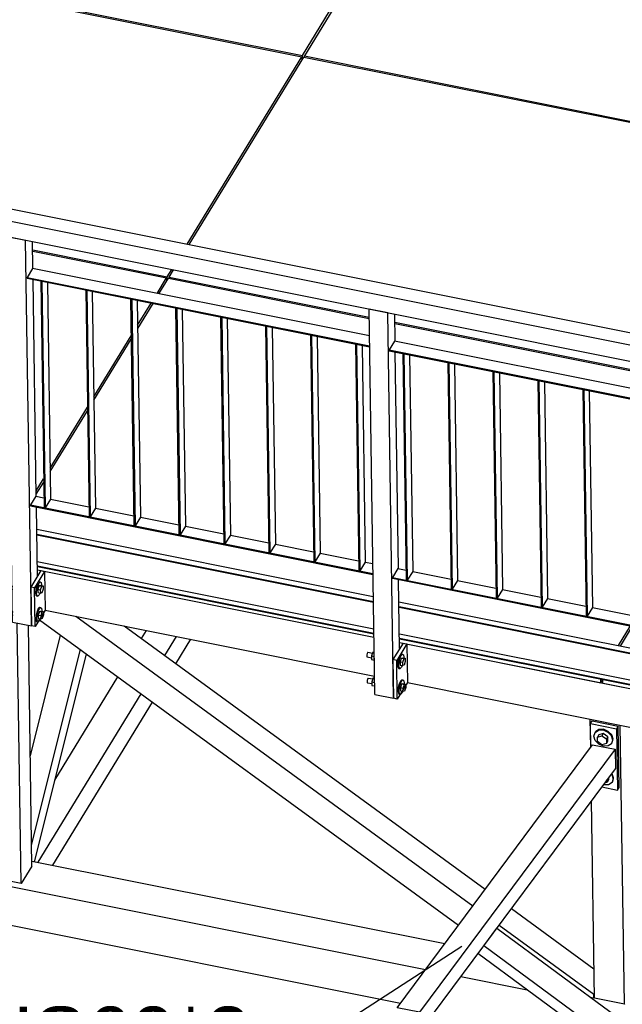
# Model space of a CAD drawing. Header units: millimetres. Extents: x 1838 to 190192, y -28 to 11710.
# Tile 32 of 80: x 55573 to 57087, y 2371 to 4846. Entities that reach past the tile are written whole.
import ezdxf

# ---------------------------------------------------------------- set-up
doc = ezdxf.new("R2010")
doc.units = ezdxf.units.MM
doc.styles.add('Arial', font='ARIAL.TTF', dxfattribs={"height": 0.2})

# ---------------------------------------------------------------- blocks, each defined once
blk = doc.blocks.new('Part-19070 - 18971')
at = {"color": 7}
for p, q in [((47973.8, 4184.1), (56592.7, 2458.4)), ((47942.2, 4093.4), (56530, 2373.9)), ((55603.9, 2730.9), (56640.9, 2523.3)), ((56681.5, 2440.6), (56847.9, 2407.3))]:
    blk.add_line(p, q, dxfattribs=at)
blk = doc.blocks.new('Part-19043 - 18971')
at = {"color": 7}
for p, q in [((55879.1, 3290.1), (55891.7, 3310.8)), ((55937.5, 3247.4), (55967, 3295.7)), ((55965.6, 3226.9), (56003.2, 3288.4)), ((55661.6, 2934.2), (55820.1, 3193.6)), ((55619.9, 2727.7), (55878.5, 3150.9)), ((55656.1, 2720.4), (55906.6, 3130.4))]:
    blk.add_line(p, q, dxfattribs=at)
blk = doc.blocks.new('Part-20385 - 18971')
at = {"color": 7}
for p, q in [((55613.7, 3648.4), (55600.2, 3626.2)), ((55613.7, 3648.4), (55634.1, 3644.3)), ((55650.8, 3640.9), (55747, 3621.7)), ((55600.2, 3626.2), (55600.3, 3623.8)), ((55600.2, 3626.2), (56460.7, 3453.9)), ((55600.3, 3623.8), (56460.7, 3451.5)), ((55763.7, 3618.3), (55859.9, 3599.1)), ((55876.6, 3595.7), (55972.8, 3576.5)), ((55989.5, 3573.1), (56085.8, 3553.8)), ((56102.5, 3550.5), (56198.7, 3531.2)), ((56215.4, 3527.9), (56311.6, 3508.6)), ((56328.3, 3505.3), (56424.5, 3486)), ((56441.2, 3482.7), (56460.3, 3478.9))]:
    blk.add_line(p, q, dxfattribs=at)
blk = doc.blocks.new('Part-20471 - 18971')
at = {"color": 7}
for p, q in [((55967.6, 4120.6), (55964.8, 4121.2)), ((55964.8, 4121.2), (55973.2, 3551.6)), ((55967.6, 4120.6), (55976, 3551)), ((55981.5, 4117.9), (55989.5, 3573.1)), ((55989.5, 3573.1), (55976, 3551)), ((55976, 3551), (55973.2, 3551.6))]:
    blk.add_line(p, q, dxfattribs=at)
blk = doc.blocks.new('Part-20479 - 18971')
at = {"color": 7}
for p, q in [((56877.3, 3938.5), (56874.5, 3939.1)), ((56874.5, 3939.1), (56882.9, 3369.4)), ((56877.3, 3938.5), (56885.7, 3368.8)), ((56891.2, 3935.7), (56899.2, 3391)), ((56885.7, 3368.8), (56882.9, 3369.4)), ((56899.2, 3391), (56885.7, 3368.8))]:
    blk.add_line(p, q, dxfattribs=at)
blk = doc.blocks.new('Bolt-23382 - 18971')
at = {"color": 7}
for p, q in [((55535.5, 3431.5), (55535.3, 3428.7)), ((55535.3, 3428.7), (55535.6, 3426.7)), ((55536.2, 3434.5), (55535.5, 3431.5)), ((55535.6, 3426.7), (55536.3, 3426.1)), ((55537.2, 3436.8), (55536.2, 3434.5)), ((55536.3, 3426.1), (55547.3, 3423.9)), ((55538.2, 3437.8), (55537.2, 3436.8)), ((55538.2, 3437.8), (55549.5, 3435.6)), ((55550.3, 3438.2), (55547.2, 3428.5)), ((55547.2, 3428.5), (55547.3, 3419.6)), ((55547.2, 3428.5), (55554, 3427.2)), ((55547.3, 3419.6), (55553.7, 3418.3)), ((55550.3, 3438.2), (55553.6, 3439)), ((55550.3, 3438.2), (55553.9, 3437.5)), ((55553.6, 3439), (55553.9, 3439)), ((55554.1, 3423.1), (55553.6, 3417.2)), ((55553.6, 3417.2), (55554.3, 3413.1)), ((55615.8, 3423.5), (55613.6, 3414.2)), ((55618.9, 3430.6), (55615.8, 3423.5)), ((55616.5, 3413.7), (55618.7, 3422.9)), ((55618.7, 3422.9), (55621.8, 3430)), ((55622.1, 3433.7), (55618.9, 3430.6)), ((55621.9, 3423.4), (55618.9, 3414.2)), ((55621.8, 3430), (55624.9, 3433.1)), ((55621.9, 3423.4), (55625, 3424.2)), ((55621.9, 3423.4), (55628.9, 3422)), ((55622.1, 3433.7), (55624.9, 3433.1)), ((55624.9, 3433.1), (55627.3, 3431.4)), ((55625, 3424.2), (55632, 3422.8)), ((55625.9, 3412.8), (55628.9, 3422)), ((55627.3, 3431.4), (55628.2, 3425.3)), ((55628.2, 3425.3), (55628.1, 3423.6)), ((55628.9, 3422), (55632, 3422.8)), ((55632, 3422.8), (55632.1, 3414.4)), ((55613.6, 3414.2), (55612.9, 3405.3)), ((55612.9, 3405.3), (55613.9, 3399.2)), ((55613.9, 3399.2), (55616.2, 3397.5)), ((55615.7, 3404.8), (55616.5, 3413.7)), ((55616.7, 3398.6), (55615.7, 3404.8)), ((55616.2, 3397.5), (55619.1, 3396.9)), ((55619.1, 3396.9), (55616.7, 3398.6)), ((55618.9, 3414.2), (55619, 3405.8)), ((55618.9, 3414.2), (55625.9, 3412.8)), ((55619, 3405.8), (55626.1, 3404.4)), ((55622.2, 3400), (55619.1, 3396.9)), ((55624.3, 3404.8), (55622.2, 3400)), ((55626.1, 3404.4), (55625.9, 3412.8)), ((55629.2, 3405.2), (55626.1, 3404.4)), ((55632.1, 3414.4), (55629.2, 3405.2)), ((55536.5, 3366.6), (55536.2, 3363.8)), ((55537.2, 3369.6), (55536.5, 3366.6)), ((55538.2, 3371.9), (55537.2, 3369.6)), ((55539.2, 3373), (55538.2, 3371.9)), ((55539.2, 3373), (55550.4, 3370.7)), ((55551.3, 3373.3), (55548.2, 3363.6)), ((55551.3, 3373.3), (55554.6, 3374.1)), ((55551.3, 3373.3), (55554.8, 3372.6)), ((55554.6, 3374.1), (55554.8, 3374.1)), ((55623.1, 3368.8), (55619.9, 3365.7)), ((55622.7, 3365.1), (55625.9, 3368.2)), ((55623.1, 3368.8), (55625.9, 3368.2)), ((55625.9, 3368.2), (55628.3, 3366.5)), ((55628.3, 3366.5), (55629.2, 3360.4)), ((55536.2, 3363.8), (55536.5, 3361.8)), ((55536.5, 3361.8), (55537.3, 3361.2)), ((55537.3, 3361.2), (55548.2, 3359)), ((55548.2, 3363.6), (55548.3, 3354.7)), ((55548.2, 3363.6), (55555, 3362.3)), ((55548.3, 3354.7), (55554.7, 3353.5)), ((55555.1, 3358.1), (55554.6, 3352.3)), ((55554.6, 3352.3), (55555.2, 3348.3)), ((55614.6, 3349.3), (55613.9, 3340.4)), ((55616.8, 3358.6), (55614.6, 3349.3)), ((55616.7, 3339.9), (55617.4, 3348.8)), ((55619.9, 3365.7), (55616.8, 3358.6)), ((55617.4, 3348.8), (55619.6, 3358)), ((55619.6, 3358), (55622.7, 3365.1)), ((55622.8, 3358.6), (55619.8, 3349.4)), ((55619.8, 3349.4), (55620, 3340.9)), ((55619.8, 3349.4), (55626.9, 3347.9)), ((55622.8, 3358.6), (55625.9, 3359.3)), ((55622.8, 3358.6), (55629.9, 3357.1)), ((55625.9, 3359.3), (55633, 3357.9)), ((55626.9, 3347.9), (55629.9, 3357.1)), ((55627, 3339.5), (55626.9, 3347.9)), ((55629.2, 3360.4), (55629.1, 3358.7)), ((55629.9, 3357.1), (55633, 3357.9)), ((55633.1, 3349.5), (55630.1, 3340.3)), ((55633, 3357.9), (55633.1, 3349.5)), ((55613.9, 3340.4), (55614.8, 3334.3)), ((55614.8, 3334.3), (55617.2, 3332.6)), ((55617.6, 3333.7), (55616.7, 3339.9)), ((55617.2, 3332.6), (55620, 3332)), ((55620, 3332), (55617.6, 3333.7)), ((55620, 3340.9), (55627, 3339.5)), ((55623.2, 3335.1), (55620, 3332)), ((55625.2, 3339.9), (55623.2, 3335.1)), ((55630.1, 3340.3), (55627, 3339.5))]:
    blk.add_line(p, q, dxfattribs=at)
blk = doc.blocks.new('Part-20473 - 18971')
at = {"color": 7}
for p, q in [((56193.5, 4075.4), (56190.7, 4076)), ((56190.7, 4076), (56199.1, 3506.3)), ((56193.5, 4075.4), (56201.9, 3505.8)), ((56207.4, 4072.6), (56215.4, 3527.9)), ((56215.4, 3527.9), (56201.9, 3505.8)), ((56201.9, 3505.8), (56199.1, 3506.3))]:
    blk.add_line(p, q, dxfattribs=at)
blk = doc.blocks.new('Part-19093 - 18971')
at = {"color": 7}
for p, q in [((55714.5, 3346.2), (56711.5, 2618.4)), ((55622.6, 3337.7), (56675.1, 2569.3)), ((55835.3, 3322), (56742.4, 2659.8)), ((56808.5, 2611.6), (57015.7, 2460.3)), ((56777.7, 2570.1), (57015.7, 2396.3)), ((57006.4, 2388.8), (57015.8, 2386.9)), ((57015.7, 2396.3), (57016.6, 2397.8)), ((57015.8, 2386.9), (57015.7, 2396.3)), ((57015.8, 2386.9), (57016.8, 2388.4))]:
    blk.add_line(p, q, dxfattribs=at)
blk = doc.blocks.new('Part-19097 - 18971')
at = {"color": 7}
for p, q in [((57007.5, 3016.8), (57006.5, 3087.6)), ((57092.1, 2370.8), (57081.7, 3072.5)), ((57119, 2423.6), (57109.5, 3066.9)), ((57016.8, 2385.9), (57009.5, 2882.2)), ((57092.1, 2370.8), (57016.8, 2385.9)), ((57093, 2372.3), (57092.1, 2370.8))]:
    blk.add_line(p, q, dxfattribs=at)
blk = doc.blocks.new('Part-19098 - 18971')
at = {"color": 7}
for p, q in [((55501.7, 2689.3), (55491.4, 3390.9)), ((55577, 2674.2), (55567.3, 3329.1)), ((55604.1, 2718.4), (55595.1, 3323.6)), ((55604.1, 2718.4), (55577, 2674.2)), ((55577, 2674.2), (55501.7, 2689.3))]:
    blk.add_line(p, q, dxfattribs=at)
blk = doc.blocks.new('Part-19157 - 18971')
at = {"color": 7}
for p, q in [((55600, 2995.4), (55675.6, 3299)), ((55603.3, 2770.8), (55725.8, 3262.4)), ((55611, 2731.4), (55740.7, 3251.5)), ((55610, 2729.7), (55611, 2731.4))]:
    blk.add_line(p, q, dxfattribs=at)
blk = doc.blocks.new('Part-20199 - 18971')
at = {"color": 7}
for p, q in [((56739, 2518), (56771.7, 2562)), ((56771.7, 2562), (57071.7, 2340.6)), ((57072.7, 2271.7), (56739, 2518)), ((57016.3, 2283), (56724.4, 2498.4)), ((57071.7, 2340.6), (57072.7, 2271.7)), ((57072.7, 2271.7), (57016.3, 2283))]:
    blk.add_line(p, q, dxfattribs=at)
blk = doc.blocks.new('Part-20371 - 18971')
at = {"color": 7}
for p, q in [((56465.2, 3149.4), (56450.9, 4119.1)), ((56450.9, 4119.1), (56497.9, 4109.7)), ((56512.2, 3140), (56497.9, 4109.7)), ((56516.3, 4038.1), (56515.3, 4106.2)), ((56524.7, 3466), (56516.7, 4010.7)), ((56527.7, 3265), (56525.1, 3438.6)), ((56465.2, 3149.4), (56512.2, 3140))]:
    blk.add_line(p, q, dxfattribs=at)
blk = doc.blocks.new('Part-20386 - 18971')
at = {"color": 7}
for p, q in [((56523.4, 3466.2), (56509.9, 3444.1)), ((56523.4, 3466.2), (56543.8, 3462.1)), ((56509.9, 3444.1), (56510, 3441.7)), ((56509.9, 3444.1), (57370.4, 3271.8)), ((56510, 3441.7), (57370.4, 3269.4)), ((56560.5, 3458.8), (56656.7, 3439.5)), ((56673.4, 3436.2), (56769.6, 3416.9)), ((56786.3, 3413.6), (56882.5, 3394.3)), ((56899.2, 3391), (56995.5, 3371.7)), ((57012.2, 3368.4), (57108.4, 3349.1)), ((57125.1, 3345.7), (57221.3, 3326.5)), ((57238, 3323.1), (57334.2, 3303.9)), ((57350.9, 3300.5), (57370, 3296.7))]:
    blk.add_line(p, q, dxfattribs=at)
blk = doc.blocks.new('Part-19645 - 18971')
at = {"color": 7}
for p, q in [((55922.9, 4156.9), (55947, 4196.2)), ((55947, 4196.2), (56451.2, 4095.2)), ((55869.6, 4069.6), (55908.1, 4132.6)), ((56515.6, 4082.3), (57360.9, 3913.1)), ((55759.7, 3889.7), (55853.4, 4043)), ((57425.3, 3900.2), (57457.4, 3893.8)), ((57433.3, 3854.4), (57457.4, 3893.8)), ((57457.4, 3893.8), (57457.5, 3885.3)), ((55649.8, 3709.9), (55743.4, 3863.1)), ((57344.9, 3709.8), (57363.5, 3740.1)), ((55614.9, 3652.9), (55633.5, 3683.2)), ((57235, 3529.9), (57328.6, 3683.2)), ((57125, 3350), (57218.7, 3503.3))]:
    blk.add_line(p, q, dxfattribs=at)
blk = doc.blocks.new('Part-20370 - 18971')
at = {"color": 7}
for p, q in [((55555.5, 3331.5), (55541.2, 4301.2)), ((55541.2, 4301.2), (55588.2, 4291.8)), ((55602.5, 3322.1), (55588.2, 4291.8)), ((55606.6, 4220.2), (55605.6, 4288.3)), ((55615, 3648.1), (55607, 4192.9)), ((55618, 3447.1), (55615.4, 3620.8)), ((55555.5, 3331.5), (55602.5, 3322.1))]:
    blk.add_line(p, q, dxfattribs=at)
blk = doc.blocks.new('Part-20472 - 18971')
at = {"color": 7}
for p, q in [((56080.6, 4098), (56077.7, 4098.6)), ((56077.7, 4098.6), (56086.1, 3528.9)), ((56080.6, 4098), (56088.9, 3528.4)), ((56094.4, 4095.3), (56102.5, 3550.5)), ((56102.5, 3550.5), (56088.9, 3528.4)), ((56088.9, 3528.4), (56086.1, 3528.9))]:
    blk.add_line(p, q, dxfattribs=at)
blk = doc.blocks.new('Part-19637 - 18971')
at = {"color": 7}
for p, q in [((54483.8, 4584.4), (54771.7, 5055.5)), ((54771.7, 5055.5), (56282.1, 4753.1)), ((55994.2, 4282), (56282.1, 4753.1)), ((56282.1, 4753.1), (56282.2, 4744.6)), ((54433.6, 4502.3), (54444.9, 4520.7)), ((54433.6, 4502.3), (54627.1, 4463.6)), ((54433.6, 4499.2), (54433.6, 4502.3)), ((54696.2, 4449.7), (55541.5, 4280.5)), ((55605.9, 4267.6), (55944, 4199.9)), ((55944, 4199.9), (55955.2, 4218.3)), ((55944.1, 4191.5), (55944, 4199.9))]:
    blk.add_line(p, q, dxfattribs=at)
blk = doc.blocks.new('Part-19639 - 18971')
at = {"color": 7}
for p, q in [((54407.9, 4460.2), (54431.9, 4499.5)), ((54431.9, 4499.5), (54627.1, 4460.5)), ((54388.1, 4427.9), (54393, 4435.9)), ((54696.2, 4446.6), (55541.5, 4277.4)), ((54278.2, 4248), (54371.8, 4401.2)), ((55605.9, 4264.5), (55942.3, 4197.1)), ((54168.2, 4068.1), (54261.9, 4221.4)), ((55918.2, 4157.8), (55942.3, 4197.1)), ((55942.3, 4197.1), (55942.4, 4188.7)), ((55869.5, 4078.1), (55903.4, 4133.5)), ((54097.3, 3952), (54152, 4041.5)), ((55759.6, 3898.2), (55853.2, 4051.4)), ((55649.6, 3718.3), (55743.3, 3871.6)), ((55614.8, 3661.3), (55633.4, 3691.7))]:
    blk.add_line(p, q, dxfattribs=at)
blk = doc.blocks.new('Part-19643 - 18971')
at = {"color": 7}
for p, q in [((55998.9, 4281.1), (56286.8, 4752.1)), ((56286.8, 4752.1), (57797.1, 4449.7)), ((57509.2, 3978.7), (57797.1, 4449.7)), ((57797.1, 4449.7), (57797.3, 4441.3)), ((55948.7, 4199), (55959.9, 4217.4)), ((55948.7, 4199), (56451.2, 4098.3)), ((55948.7, 4195.8), (55948.7, 4199)), ((56515.6, 4085.4), (57360.9, 3916.2)), ((57459, 3896.5), (57470.3, 3915)), ((57425.3, 3903.3), (57459, 3896.5)), ((57459.2, 3888.1), (57459, 3896.5))]:
    blk.add_line(p, q, dxfattribs=at)
blk = doc.blocks.new('Part-19647 - 18971')
at = {"color": 7}
for p, q in [((55523, 3481.7), (55522.9, 3490.4)), ((55523, 3481.7), (55553.3, 3475.6)), ((55617.7, 3462.7), (56463, 3293.5)), ((57077.6, 3272.5), (57107.9, 3321.9)), ((56527.4, 3280.6), (57033.4, 3179.3)), ((57033.4, 3179.3), (57033.2, 3188)), ((57033.4, 3179.3), (57037.9, 3186.8))]:
    blk.add_line(p, q, dxfattribs=at)
blk = doc.blocks.new('Part-19653 - 18971')
at = {"color": 7}
for p, q in [((57082.3, 3271.5), (57112.6, 3321)), ((57038.1, 3178.3), (57037.9, 3187.1)), ((57038.1, 3178.3), (57372.7, 3111.3)), ((57437.1, 3098.4), (58282.4, 2929.2)), ((58344.2, 3092.2), (58632.7, 3034.5)), ((58548.1, 2896.2), (58632.7, 3034.5)), ((58632.7, 3034.5), (58632.8, 3026.5)), ((58346.8, 2916.3), (58548.4, 2875.9)), ((58470.8, 2911.7), (58548.1, 2896.2)), ((58548.4, 2875.9), (58548.1, 2896.2)), ((58548.4, 2875.9), (58552.8, 2883))]:
    blk.add_line(p, q, dxfattribs=at)
blk = doc.blocks.new('Part-20194 - 18971')
at = {"color": 7}
for p, q in [((56521.2, 2362.1), (57012.3, 3023.3)), ((57012.3, 3023.3), (57068.7, 3012)), ((57068.7, 3012), (56577.7, 2350.8)), ((57068.7, 3012), (57069.5, 2962.9)), ((56610, 2344.4), (57069.5, 2962.9)), ((56577.7, 2350.8), (56521.2, 2362.1))]:
    blk.add_line(p, q, dxfattribs=at)
blk = doc.blocks.new('Part-20233 - 18971')
at = {"color": 7}
for p, q in [((57006.8, 3076.8), (57010.9, 3083.4)), ((57007.7, 3017.1), (57006.8, 3076.8)), ((57006.8, 3076.8), (57072.7, 3063.6)), ((57010.9, 3083.4), (57076.7, 3070.2)), ((57076.7, 3070.2), (57072.7, 3063.6)), ((57079, 2916), (57076.7, 3070.2)), ((57072.7, 3063.6), (57074.9, 2909.4)), ((57035.6, 2917.3), (57074.9, 2909.4)), ((57074.9, 2909.4), (57079, 2916))]:
    blk.add_line(p, q, dxfattribs=at)
blk = doc.blocks.new('Bolt-20234 - 18971')
at = {"color": 7}
for p, q in [((57015.6, 3044.8), (57018.6, 3054.3)), ((57018.9, 3034.1), (57015.6, 3044.8)), ((57018.6, 3054.3), (57027.1, 3060)), ((57018.6, 3054.3), (57019.6, 3056)), ((57028.1, 3061.7), (57019.6, 3056)), ((57027.8, 3048), (57024.4, 3042.5)), ((57024.4, 3042.5), (57035.6, 3045.8)), ((57027.1, 3060), (57038.8, 3060.4)), ((57039, 3051.4), (57027.8, 3048)), ((57039.9, 3062.1), (57028.1, 3061.7)), ((57039, 3051.4), (57035.6, 3045.8)), ((57035.6, 3045.8), (57047, 3038)), ((57038.8, 3060.4), (57050.6, 3055.3)), ((57050.4, 3043.5), (57039, 3051.4)), ((57051.7, 3057), (57039.9, 3062.1)), ((57050.6, 3055.3), (57059.4, 3046.2)), ((57060.4, 3047.8), (57051.7, 3057)), ((57059.4, 3046.2), (57062.7, 3035.4)), ((57063.7, 3037.1), (57060.4, 3047.8)), ((57027.6, 3024.9), (57018.9, 3034.1)), ((57024.6, 3031.2), (57024.4, 3042.5)), ((57035.9, 3023.3), (57024.6, 3031.2)), ((57039.4, 3019.8), (57027.6, 3024.9)), ((57047.1, 3026.7), (57035.9, 3023.3)), ((57051.2, 3020.2), (57039.4, 3019.8)), ((57050.4, 3043.5), (57047, 3038)), ((57047, 3038), (57047.1, 3026.7)), ((57047.1, 3026.7), (57050.5, 3032.2)), ((57050.5, 3032.2), (57050.4, 3043.5)), ((57059.7, 3025.9), (57051.2, 3020.2)), ((57062.7, 3035.4), (57059.7, 3025.9)), ((57059.7, 3025.9), (57060.7, 3027.6)), ((57060.7, 3027.6), (57063.7, 3037.1)), ((57059.8, 2949.9), (57060.8, 2948.8)), ((57060.8, 2948.8), (57064.1, 2938)), ((57061.8, 2950.5), (57060.9, 2951.4)), ((57065.1, 2939.7), (57061.8, 2950.5)), ((57039.8, 2922.9), (57040.9, 2922.5)), ((57052.6, 2922.8), (57040.9, 2922.5)), ((57043.4, 2927.8), (57048.6, 2929.3)), ((57048.6, 2929.3), (57048.5, 2934.7)), ((57052, 2934.9), (57048.6, 2929.3)), ((57051.9, 2939.3), (57052, 2934.9)), ((57061.1, 2928.5), (57052.6, 2922.8)), ((57064.1, 2938), (57061.1, 2928.5)), ((57061.1, 2928.5), (57062.1, 2930.2)), ((57062.1, 2930.2), (57065.1, 2939.7))]:
    blk.add_line(p, q, dxfattribs=at)
blk = doc.blocks.new('Part-22440 - 18971')
at = {"color": 7}
for p, q in [((56626.5, 5308.1), (56288.4, 4754.9)), ((56626.5, 5308.1), (57888.7, 5055.3)), ((57927.4, 5047.6), (57930.4, 5047)), ((58019.4, 5029.2), (58022.4, 5028.6)), ((58061.1, 5020.8), (58064.1, 5020.2)), ((56288.4, 4754.9), (57829.9, 4446.3)), ((56288.5, 4751.8), (56288.4, 4754.9)), ((57829.9, 4446.3), (57834, 4453)), ((57829.9, 4443.2), (57829.9, 4446.3)), ((57839.5, 4441.2), (57843.4, 4447.6))]:
    blk.add_line(p, q, dxfattribs=at)
blk = doc.blocks.new('Part-20503 - 18971')
at = {"color": 7}
for p, q in [((55605.3, 4220.4), (55591.8, 4198.3)), ((56451.9, 4050.9), (55605.3, 4220.4)), ((55591.8, 4198.3), (55591.8, 4195.9)), ((55591.8, 4198.3), (56452.2, 4026)), ((55591.8, 4195.9), (56452.3, 4023.6))]:
    blk.add_line(p, q, dxfattribs=at)
blk = doc.blocks.new('Part-20714 - 18971')
at = {"color": 7}
for p, q in [((54647.8, 4551.6), (58451.2, 3790.1)), ((54630.9, 4523.9), (58434.3, 3762.4)), ((54631.5, 4483.4), (58387.9, 3731.2))]:
    blk.add_line(p, q, dxfattribs=at)
blk = doc.blocks.new('Part-20468 - 18971')
at = {"color": 7}
for p, q in [((55628.9, 4188.5), (55626, 4189)), ((55626, 4189), (55634.4, 3619.4)), ((55628.9, 4188.5), (55637.2, 3618.8)), ((55642.7, 4185.7), (55650.8, 3640.9)), ((55650.8, 3640.9), (55637.2, 3618.8)), ((55637.2, 3618.8), (55634.4, 3619.4))]:
    blk.add_line(p, q, dxfattribs=at)
blk = doc.blocks.new('Part-20469 - 18971')
at = {"color": 7}
for p, q in [((55741.8, 4165.9), (55739, 4166.4)), ((55739, 4166.4), (55747.4, 3596.8)), ((55741.8, 4165.9), (55750.2, 3596.2)), ((55755.7, 4163.1), (55763.7, 3618.3)), ((55763.7, 3618.3), (55750.2, 3596.2)), ((55750.2, 3596.2), (55747.4, 3596.8))]:
    blk.add_line(p, q, dxfattribs=at)
blk = doc.blocks.new('Part-20470 - 18971')
at = {"color": 7}
for p, q in [((55854.7, 4143.3), (55851.9, 4143.8)), ((55851.9, 4143.8), (55860.3, 3574.2)), ((55854.7, 4143.3), (55863.1, 3573.6)), ((55868.6, 4140.5), (55876.6, 3595.7)), ((55876.6, 3595.7), (55863.1, 3573.6)), ((55863.1, 3573.6), (55860.3, 3574.2))]:
    blk.add_line(p, q, dxfattribs=at)
blk = doc.blocks.new('Part-20474 - 18971')
at = {"color": 7}
for p, q in [((56306.4, 4052.8), (56303.6, 4053.4)), ((56303.6, 4053.4), (56312, 3483.7)), ((56306.4, 4052.8), (56314.8, 3483.2)), ((56320.3, 4050), (56328.3, 3505.3)), ((56328.3, 3505.3), (56314.8, 3483.2)), ((56314.8, 3483.2), (56312, 3483.7))]:
    blk.add_line(p, q, dxfattribs=at)
blk = doc.blocks.new('Part-20475 - 18971')
at = {"color": 7}
for p, q in [((56419.3, 4030.2), (56416.5, 4030.8)), ((56416.5, 4030.8), (56424.9, 3461.1)), ((56419.3, 4030.2), (56427.7, 3460.5)), ((56433.2, 4027.4), (56441.2, 3482.7)), ((56441.2, 3482.7), (56427.7, 3460.5)), ((56427.7, 3460.5), (56424.9, 3461.1))]:
    blk.add_line(p, q, dxfattribs=at)
blk = doc.blocks.new('Part-20476 - 18971')
at = {"color": 7}
for p, q in [((56538.5, 4006.3), (56535.7, 4006.9)), ((56535.7, 4006.9), (56544.1, 3437.2)), ((56538.5, 4006.3), (56546.9, 3436.7)), ((56552.4, 4003.5), (56560.5, 3458.8)), ((56560.5, 3458.8), (56546.9, 3436.7)), ((56546.9, 3436.7), (56544.1, 3437.2))]:
    blk.add_line(p, q, dxfattribs=at)
blk = doc.blocks.new('Part-20477 - 18971')
at = {"color": 7}
for p, q in [((56651.5, 3983.7), (56648.7, 3984.3)), ((56648.7, 3984.3), (56657.1, 3414.6)), ((56651.5, 3983.7), (56659.9, 3414.1)), ((56665.4, 3980.9), (56673.4, 3436.2)), ((56673.4, 3436.2), (56659.9, 3414.1)), ((56659.9, 3414.1), (56657.1, 3414.6))]:
    blk.add_line(p, q, dxfattribs=at)
blk = doc.blocks.new('Part-20478 - 18971')
at = {"color": 7}
for p, q in [((56764.4, 3961.1), (56761.6, 3961.7)), ((56761.6, 3961.7), (56770, 3392)), ((56764.4, 3961.1), (56772.8, 3391.5)), ((56778.3, 3958.3), (56786.3, 3413.6)), ((56772.8, 3391.5), (56770, 3392)), ((56786.3, 3413.6), (56772.8, 3391.5))]:
    blk.add_line(p, q, dxfattribs=at)
blk = doc.blocks.new('Part-20480 - 18971')
at = {"color": 7}
for p, q in [((56990.2, 3915.9), (56987.4, 3916.5)), ((56987.4, 3916.5), (56995.8, 3346.8)), ((56990.2, 3915.9), (56998.6, 3346.2)), ((57004.1, 3913.1), (57012.2, 3368.4)), ((57012.2, 3368.4), (56998.6, 3346.2)), ((56998.6, 3346.2), (56995.8, 3346.8))]:
    blk.add_line(p, q, dxfattribs=at)
blk = doc.blocks.new('Part-20504 - 18971')
at = {"color": 7}
for p, q in [((56515, 4038.3), (56501.5, 4016.2)), ((57361.6, 3868.8), (56515, 4038.3)), ((56501.5, 4016.2), (56501.5, 4013.7)), ((56501.5, 4016.2), (57361.9, 3843.9)), ((56501.5, 4013.7), (57362, 3841.5))]:
    blk.add_line(p, q, dxfattribs=at)
blk = doc.blocks.new('Part-22391 - 18971')
at = {"color": 7}
for p, q in [((55616.2, 3565.1), (56461.5, 3395.8)), ((55616.4, 3552.6), (56461.7, 3383.4)), ((55616.4, 3551), (56461.7, 3381.8)), ((55617.4, 3484.3), (56462.7, 3315.1)), ((55617.6, 3473.1), (56462.9, 3303.9)), ((55617.6, 3471.5), (56462.9, 3302.2)), ((56525.9, 3382.9), (57371.2, 3213.7)), ((56526.1, 3370.5), (57371.4, 3201.2)), ((56526.1, 3368.9), (57371.4, 3199.6)), ((56527.1, 3302.2), (57372.4, 3132.9)), ((56527.3, 3291), (57372.6, 3121.7)), ((56527.3, 3289.3), (57372.6, 3120.1))]:
    blk.add_line(p, q, dxfattribs=at)
blk = doc.blocks.new('Part-22444 - 18971')
at = {"color": 7}
for p, q in [((55838.4, 5465.9), (55500.3, 4912.7)), ((56621.4, 5309.1), (55838.4, 5465.9)), ((56283.3, 4755.9), (56621.4, 5309.1)), ((56621.4, 5309.1), (56621.5, 5299.8)), ((55500.3, 4912.7), (56283.3, 4755.9)), ((55500.4, 4909.6), (55500.3, 4912.7)), ((56283.4, 4746.7), (56283.3, 4755.9))]:
    blk.add_line(p, q, dxfattribs=at)
blk = doc.blocks.new('Part-23381 - 18971')
at = {"color": 7}
for p, q in [((55626.4, 3461), (55601.1, 3419.5)), ((55635.8, 3459.1), (55610.5, 3417.6)), ((55626.4, 3461), (55635.8, 3459.1)), ((55635.8, 3459.1), (55637.3, 3361.7)), ((55601.1, 3419.5), (55602.5, 3322.1)), ((55610.5, 3417.6), (55601.1, 3419.5)), ((55611.9, 3320.2), (55610.5, 3417.6)), ((55637.3, 3361.7), (55611.9, 3320.2)), ((55611.9, 3320.2), (55602.5, 3322.1))]:
    blk.add_line(p, q, dxfattribs=at)
blk = doc.blocks.new('Part-23311 - 18971')
at = {"color": 7}
for p, q in [((55617.7, 3462.7), (56463, 3293.5)), ((55637.3, 3361.7), (56464.5, 3196.1)), ((56527.4, 3280.6), (57372.7, 3111.3)), ((56547, 3179.6), (57374.2, 3013.9))]:
    blk.add_line(p, q, dxfattribs=at)
blk = doc.blocks.new('Part-23378 - 18971')
at = {"color": 7}
for p, q in [((56536.1, 3278.8), (56510.8, 3237.3)), ((56545.5, 3276.9), (56520.2, 3235.4)), ((56536.1, 3278.8), (56545.5, 3276.9)), ((56545.5, 3276.9), (56547, 3179.6)), ((56510.8, 3237.3), (56512.2, 3140)), ((56520.2, 3235.4), (56510.8, 3237.3)), ((56521.6, 3138.1), (56520.2, 3235.4)), ((56547, 3179.6), (56521.6, 3138.1)), ((56521.6, 3138.1), (56512.2, 3140))]:
    blk.add_line(p, q, dxfattribs=at)
blk = doc.blocks.new('Bolt-23379 - 18971')
at = {"color": 7}
for p, q in [((56445.2, 3249.4), (56445, 3246.5)), ((56445, 3246.5), (56445.3, 3244.5)), ((56445.9, 3252.4), (56445.2, 3249.4)), ((56445.3, 3244.5), (56446, 3244)), ((56446.9, 3254.7), (56445.9, 3252.4)), ((56446, 3244), (56457, 3241.8)), ((56447.9, 3255.7), (56446.9, 3254.7)), ((56447.9, 3255.7), (56459.2, 3253.5)), ((56460, 3256.1), (56456.9, 3246.4)), ((56456.9, 3246.4), (56457, 3237.5)), ((56456.9, 3246.4), (56463.7, 3245)), ((56460, 3256.1), (56463.3, 3256.9)), ((56460, 3256.1), (56463.6, 3255.4)), ((56463.3, 3256.9), (56463.6, 3256.8)), ((56528.6, 3248.4), (56525.5, 3241.3)), ((56528.4, 3240.7), (56531.5, 3247.9)), ((56531.8, 3251.6), (56528.6, 3248.4)), ((56531.5, 3247.9), (56534.6, 3251)), ((56531.8, 3251.6), (56534.6, 3251)), ((56534.6, 3251), (56537, 3249.2)), ((56537, 3249.2), (56537.9, 3243.1)), ((56537.9, 3243.1), (56537.8, 3241.4)), ((56457, 3237.5), (56463.4, 3236.2)), ((56463.8, 3241), (56463.3, 3235.1)), ((56463.3, 3235.1), (56463.9, 3231)), ((56523.3, 3232.1), (56522.6, 3223.2)), ((56522.6, 3223.2), (56523.6, 3217.1)), ((56525.5, 3241.3), (56523.3, 3232.1)), ((56525.4, 3222.6), (56526.2, 3231.5)), ((56526.4, 3216.5), (56525.4, 3222.6)), ((56526.2, 3231.5), (56528.4, 3240.7)), ((56531.6, 3241.3), (56528.6, 3232.1)), ((56528.6, 3232.1), (56528.7, 3223.7)), ((56528.6, 3232.1), (56535.6, 3230.7)), ((56528.7, 3223.7), (56535.8, 3222.3)), ((56531.6, 3241.3), (56534.7, 3242.1)), ((56531.6, 3241.3), (56538.6, 3239.9)), ((56534, 3222.6), (56531.9, 3217.9)), ((56534.7, 3242.1), (56541.7, 3240.7)), ((56535.6, 3230.7), (56538.6, 3239.9)), ((56535.8, 3222.3), (56535.6, 3230.7)), ((56538.9, 3223), (56535.8, 3222.3)), ((56538.6, 3239.9), (56541.7, 3240.7)), ((56541.8, 3232.2), (56538.9, 3223)), ((56541.7, 3240.7), (56541.8, 3232.2)), ((56523.6, 3217.1), (56525.9, 3215.3)), ((56525.9, 3215.3), (56528.7, 3214.8)), ((56528.7, 3214.8), (56526.4, 3216.5)), ((56531.9, 3217.9), (56528.7, 3214.8)), ((56446.2, 3184.5), (56445.9, 3181.6)), ((56445.9, 3181.6), (56446.2, 3179.6)), ((56446.9, 3187.5), (56446.2, 3184.5)), ((56446.2, 3179.6), (56447, 3179.1)), ((56447.9, 3189.8), (56446.9, 3187.5)), ((56447, 3179.1), (56457.9, 3176.9)), ((56448.9, 3190.8), (56447.9, 3189.8)), ((56448.9, 3190.8), (56460.1, 3188.6)), ((56461, 3191.2), (56457.9, 3181.5)), ((56457.9, 3181.5), (56458, 3172.6)), ((56457.9, 3181.5), (56464.7, 3180.1)), ((56458, 3172.6), (56464.4, 3171.3)), ((56461, 3191.2), (56464.3, 3192)), ((56461, 3191.2), (56464.5, 3190.5)), ((56464.3, 3192), (56464.5, 3192)), ((56464.8, 3175.9), (56464.3, 3170.2)), ((56464.3, 3170.2), (56464.9, 3166.2)), ((56526.5, 3176.4), (56524.3, 3167.2)), ((56529.6, 3183.5), (56526.5, 3176.4)), ((56527.1, 3166.6), (56529.3, 3175.9)), ((56529.3, 3175.9), (56532.4, 3183)), ((56532.5, 3176.4), (56529.5, 3167.2)), ((56532.8, 3186.7), (56529.6, 3183.5)), ((56532.4, 3183), (56535.6, 3186.1)), ((56532.5, 3176.4), (56535.6, 3177.2)), ((56532.5, 3176.4), (56539.6, 3175)), ((56532.8, 3186.7), (56535.6, 3186.1)), ((56535.6, 3186.1), (56538, 3184.3)), ((56535.6, 3177.2), (56542.7, 3175.8)), ((56536.6, 3165.8), (56539.6, 3175)), ((56538, 3184.3), (56538.9, 3178.2)), ((56538.9, 3178.2), (56538.8, 3176.5)), ((56539.6, 3175), (56542.7, 3175.8)), ((56542.7, 3175.8), (56542.8, 3167.3)), ((56524.3, 3167.2), (56523.6, 3158.3)), ((56523.6, 3158.3), (56524.5, 3152.2)), ((56524.5, 3152.2), (56526.9, 3150.4)), ((56526.4, 3157.7), (56527.1, 3166.6)), ((56527.3, 3151.6), (56526.4, 3157.7)), ((56526.9, 3150.4), (56529.7, 3149.9)), ((56529.7, 3149.9), (56527.3, 3151.6)), ((56529.5, 3167.2), (56529.7, 3158.8)), ((56529.5, 3167.2), (56536.6, 3165.8)), ((56529.7, 3158.8), (56536.7, 3157.4)), ((56532.9, 3153), (56529.7, 3149.9)), ((56534.9, 3157.7), (56532.9, 3153)), ((56536.7, 3157.4), (56536.6, 3165.8)), ((56539.8, 3158.1), (56536.7, 3157.4)), ((56542.8, 3167.3), (56539.8, 3158.1))]:
    blk.add_line(p, q, dxfattribs=at)
blk = doc.blocks.new('Mark-98858 - 18971')
at = {"color": 136}
for p in [(56683.6, 2516.4), (55299.8, 2191.5)]:
    blk.add_line(p, (56182.7, 2191.5), dxfattribs=at)
at = {"color": 30, "style": 'Arial'}
blk.add_text('SHS60*3', height=143.26, dxfattribs=at).set_placement((55329.8, 2221.5))

msp = doc.modelspace()

# ---------------------------------------------------------------- block references
for name in ['Part-22444 - 18971', 'Part-23311 - 18971', 'Part-22440 - 18971', 'Part-19637 - 18971', 'Part-19643 - 18971', 'Part-20714 - 18971', 'Part-19639 - 18971', 'Part-20370 - 18971', 'Part-19070 - 18971', 'Part-20503 - 18971', 'Part-19645 - 18971', 'Part-20468 - 18971', 'Part-20469 - 18971', 'Part-20470 - 18971', 'Part-20471 - 18971', 'Part-20371 - 18971', 'Part-20472 - 18971', 'Part-20473 - 18971', 'Part-20474 - 18971', 'Part-20504 - 18971', 'Part-20475 - 18971', 'Part-20476 - 18971', 'Part-20477 - 18971', 'Part-20478 - 18971', 'Part-20479 - 18971', 'Part-20480 - 18971', 'Part-22391 - 18971', 'Part-20385 - 18971', 'Part-19647 - 18971', 'Part-20386 - 18971', 'Part-23381 - 18971', 'Bolt-23382 - 18971', 'Part-19098 - 18971', 'Part-19093 - 18971', 'Part-19653 - 18971', 'Part-19157 - 18971', 'Part-19043 - 18971', 'Part-23378 - 18971', 'Bolt-23379 - 18971', 'Part-19097 - 18971', 'Part-20233 - 18971', 'Bolt-20234 - 18971', 'Part-20194 - 18971', 'Part-20199 - 18971', 'Mark-98858 - 18971']:
    msp.add_blockref(name, (0, 0))

doc.saveas('drawing.dxf')
